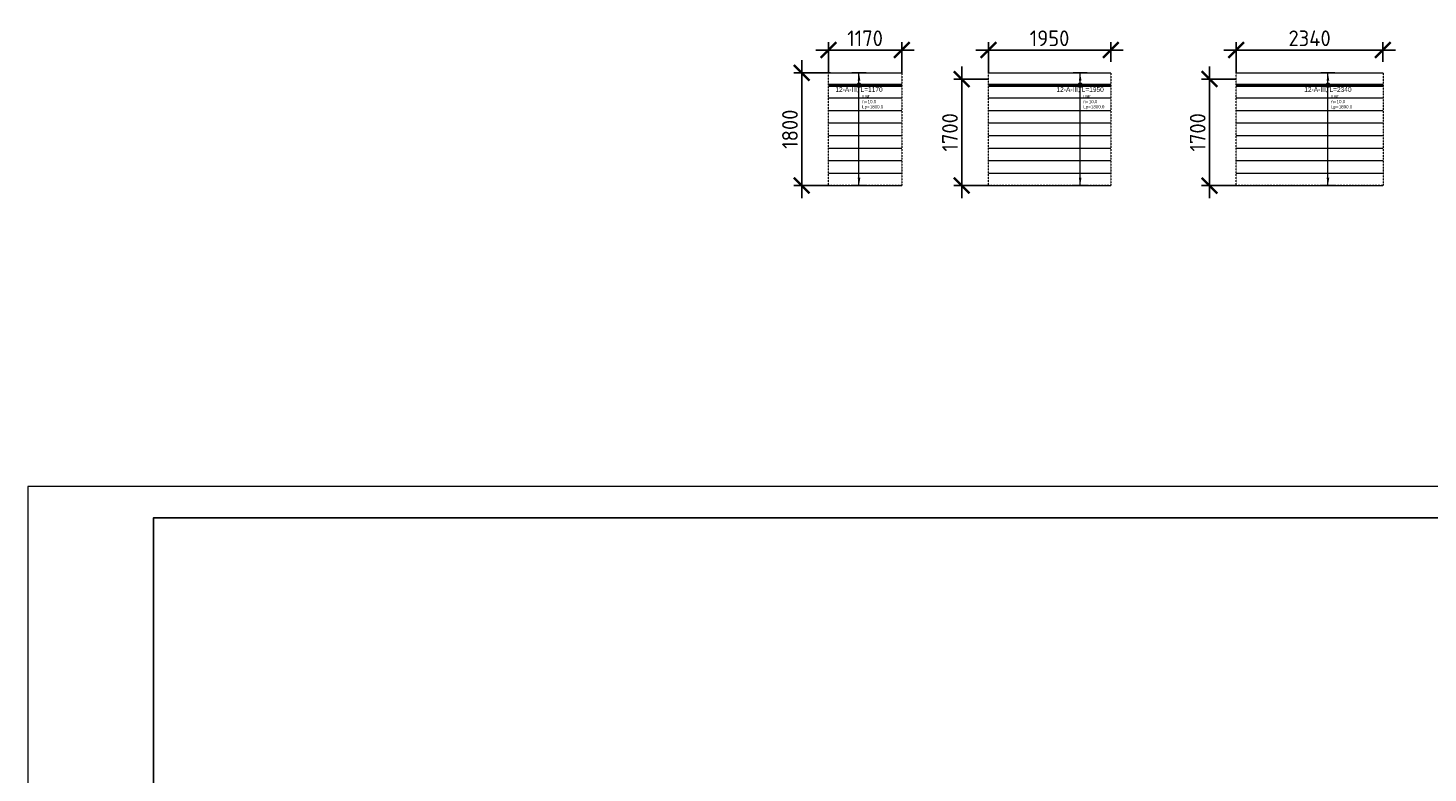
# Model space of a CAD drawing. Header units: millimetres. Extents: x -56135 to 1694203, y -446411 to -23139.
# Tile 91 of 256: x 562595 to 584916, y -102831 to -90949. Entities that reach past the tile are written whole.
import ezdxf
from ezdxf.enums import TextEntityAlignment as Align

# ---------------------------------------------------------------- set-up
doc = ezdxf.new("R2010")
doc.units = ezdxf.units.MM
doc.set_wipeout_variables(frame=1)
doc.linetypes.add('01 Штриховая _4 мм_', pattern=[6, 3.5, -2.5])
doc.linetypes.add('GOST2.303 4', pattern=[7, 5, -2, 0])
for name, color, linetype, lineweight in [('АрмСтер', 2, 'Continuous', 50), ('контур распр. стерхней', 2, 'GOST2.303 4', 20), ('РАЗМЕРЫ', 1, 'Continuous', 9), ('ТОНКИЕ', 7, 'Continuous', 9)]:
    doc.layers.add(name, color=color, linetype=linetype, lineweight=lineweight)
doc.layers.add('АрмСтер_атрибуты', color=2, linetype='Continuous', lineweight=0, plot=False)
doc.layers.add('АрмСтер_невид', color=8, linetype='Continuous', lineweight=0, plot=False)
doc.layers.add('ТОЛСТЫЕ_ОСНОВНЫЕ', color=6, linetype='Continuous')
doc.styles.add('GOST-2.304_Type-B', font='GOST_Common.ttf')
doc.styles.get("Standard").update_dxf_attribs({"font": 'arial.ttf'})
doc.styles.add('Аннотативный', font='arial.ttf')
doc.dimstyles.new('СПДС', dxfattribs={"dimscale": 100, "dimtxt": 2.5, "dimasz": 2.5, "dimexe": 1.25, "dimexo": 0, "dimtad": 1, "dimdec": 0, "dimtxsty": 'GOST-2.304_Type-B', "dimblk": 'ARCHTICK', "dimcen": 2.5, "dimdle": 2, "dimadec": 0, "dimazin": 2, "dimtfac": 0.75, "dimtdec": 0, "dimtmove": 1, "dimatfit": 3, "dimfxl": 1, "dimtolj": 1, "dimarcsym": 1})

# ---------------------------------------------------------------- blocks, each defined once
blk = doc.blocks.new('*U73')
at = {"layer": 'АрмСтер_невид', "ltscale": 100}
for p, q in [((-1463, 200), (877, 200)), ((-1463, -200), (877, -200)), ((-1463, -400), (877, -400)), ((-1463, -600), (877, -600)), ((-1463, -800), (877, -800)), ((-1463, -1000), (877, -1000)), ((-1463, -1200), (877, -1200)), ((-1463, -1400), (877, -1400)), ((-1463, -1600), (877, -1600))]:
    blk.add_line(p, q, dxfattribs=at)
at = {"layer": 'РАЗМЕРЫ'}
for p, q in [((112, 200), (-112, 200)), ((112, -1600), (-112, -1600))]:
    blk.add_line(p, q, dxfattribs=at)
at = {"layer": 'РАЗМЕРЫ', "ltscale": 15}
blk.add_line((0, -1600), (0, 200), dxfattribs=at)
at = {"layer": 'РАЗМЕРЫ'}
for points in [[(0, 200), (21, 75), (-21, 75)], [(0, -1600), (21, -1475), (-21, -1475)]]:
    blk.add_solid(points, dxfattribs=at)
at = {"layer": 'АрмСтер_атрибуты', "color": 215, "ltscale": 15, "style": 'Аннотативный'}
for s, p in [('шаг', (51, -194)), ('Lр=', (50, -368)), ('n=', (51, -285))]:
    blk.add_text(s, height=50, dxfattribs=at).set_placement(p)
at = {"layer": 'АрмСтер_атрибуты', "color": 215, "style": 'Аннотативный'}
for tag, p, flags in [('ШАГ', (191, -194), 10), ('КОЛ', (138, -285), 8), ('ШИРИНА', (173, -368), 8)]:
    blk.add_attdef(tag, p, '', height=50, dxfattribs=dict(at, flags=flags))
at = {"layer": 'АрмСтер_атрибуты', "flags": 9}
for tag, p in [('ОБОЗНАЧЕНИЕ', (-1034, -1124)), ('МАССА', (-1034, -1010))]:
    blk.add_attdef(tag, p, '', height=75, dxfattribs=at)
at = {"linetype": 'Continuous', "lineweight": 0}
blk.add_wipeout([(35, 0), (28, 21), (11, 33), (-11, 33), (-28, 21), (-35, 0), (-28, -21), (-11, -33), (11, -33), (28, -21)], dxfattribs=at)
at = {"color": 0, "linetype": 'ByBlock', "lineweight": -2, "ltscale": 100}
blk.add_line((-1463, 0), (877, 0), dxfattribs=at)
at = {"layer": 'АрмСтер_невид', "ltscale": 100}
blk.add_line((-1463, 0), (877, 0), dxfattribs=at)
at = {"layer": 'РАЗМЕРЫ'}
blk.add_circle((0, 0), 35, dxfattribs=at)
at = {"layer": 'АрмСтер_атрибуты', "style": 'Аннотативный', "flags": 8}
blk.add_attdef('ПОЗ', (110, 30), '', height=75, dxfattribs=at)
blk.add_attdef('НАИМЕНОВАНИЕ', text='', height=75, dxfattribs=at).set_placement((0, -29), align=Align.TOP_CENTER)
blk = doc.blocks.new('_ArchTick')
at = {"color": 0, "linetype": 'ByBlock', "const_width": 0.15}
blk.add_lwpolyline([(-0.5, -0.5), (0.5, 0.5)], dxfattribs=at)
blk = doc.blocks.new('*D78')
at = {"layer": 'DEFPOINTS', "color": 0, "transparency": 16777216}
for p in [(581858, -91300), (584198, -91490), (581858, -91663)]:
    blk.add_point(p, dxfattribs=at)
at = {"layer": 'РАЗМЕРЫ', "color": 0, "lineweight": -2, "transparency": 16777216}
for p, q in [((581858, -91663), (581858, -91175)), ((584198, -91490), (584198, -91175)), ((584398, -91300), (581658, -91300))]:
    blk.add_line(p, q, dxfattribs=at)
at = {"layer": 'РАЗМЕРЫ', "color": 0, "lineweight": -2, "transparency": 16777216, "xscale": 250, "yscale": 250, "zscale": 250, "rotation": 180}
blk.add_blockref('_ArchTick', (581858, -91300), dxfattribs=at)
at = {"layer": 'РАЗМЕРЫ', "color": 0, "lineweight": -2, "transparency": 16777216, "xscale": 250, "yscale": 250, "zscale": 250}
blk.add_blockref('_ArchTick', (584198, -91300), dxfattribs=at)
at = {"layer": 'РАЗМЕРЫ', "color": 0, "transparency": 16777216, "insert": (583028, -91113), "char_height": 250, "attachment_point": 5, "style": 'GOST-2.304_Type-B'}
blk.add_mtext('\\A1;2340', dxfattribs=at)
blk = doc.blocks.new('*D79')
at = {"layer": 'DEFPOINTS', "color": 0, "transparency": 16777216}
for p in [(581858, -91763), (581432, -93463), (581858, -93463)]:
    blk.add_point(p, dxfattribs=at)
at = {"layer": 'РАЗМЕРЫ', "color": 0, "lineweight": -2, "transparency": 16777216}
for p, q in [((581432, -91563), (581432, -93663)), ((581858, -91763), (581307, -91763)), ((581858, -93463), (581307, -93463))]:
    blk.add_line(p, q, dxfattribs=at)
at = {"layer": 'РАЗМЕРЫ', "color": 0, "lineweight": -2, "transparency": 16777216, "xscale": 250, "yscale": 250, "zscale": 250}
for p, rotation in [((581432, -91763), 90), ((581432, -93463), 270)]:
    blk.add_blockref('_ArchTick', p, dxfattribs=dict(at, rotation=rotation))
at = {"layer": 'РАЗМЕРЫ', "color": 0, "transparency": 16777216, "insert": (581244, -92613), "char_height": 250, "attachment_point": 5, "rotation": 90, "style": 'GOST-2.304_Type-B'}
blk.add_mtext('\\A1;1700', dxfattribs=at)
blk = doc.blocks.new('*U65')
at = {"layer": 'АрмСтер_невид', "ltscale": 100}
for p, q in [((-1463, 200), (487, 200)), ((-1463, -200), (487, -200)), ((-1463, -400), (487, -400)), ((-1463, -600), (487, -600)), ((-1463, -800), (487, -800)), ((-1463, -1000), (487, -1000)), ((-1463, -1200), (487, -1200)), ((-1463, -1400), (487, -1400)), ((-1463, -1600), (487, -1600))]:
    blk.add_line(p, q, dxfattribs=at)
at = {"layer": 'РАЗМЕРЫ'}
for p, q in [((112, 200), (-112, 200)), ((112, -1600), (-112, -1600))]:
    blk.add_line(p, q, dxfattribs=at)
at = {"layer": 'РАЗМЕРЫ', "ltscale": 15}
blk.add_line((0, -1600), (0, 200), dxfattribs=at)
at = {"layer": 'РАЗМЕРЫ'}
for points in [[(0, 200), (21, 75), (-21, 75)], [(0, -1600), (21, -1475), (-21, -1475)]]:
    blk.add_solid(points, dxfattribs=at)
at = {"layer": 'АрмСтер_атрибуты', "color": 215, "ltscale": 15, "style": 'Аннотативный'}
for s, p in [('шаг', (51, -194)), ('Lр=', (50, -368)), ('n=', (51, -285))]:
    blk.add_text(s, height=50, dxfattribs=at).set_placement(p)
at = {"layer": 'АрмСтер_атрибуты', "color": 215, "style": 'Аннотативный'}
for tag, p, flags in [('ШАГ', (191, -194), 10), ('КОЛ', (138, -285), 8), ('ШИРИНА', (173, -368), 8)]:
    blk.add_attdef(tag, p, '', height=50, dxfattribs=dict(at, flags=flags))
at = {"layer": 'АрмСтер_атрибуты', "flags": 9}
for tag, p in [('ОБОЗНАЧЕНИЕ', (-1034, -1124)), ('МАССА', (-1034, -1010))]:
    blk.add_attdef(tag, p, '', height=75, dxfattribs=at)
at = {"linetype": 'Continuous', "lineweight": 0}
blk.add_wipeout([(35, 0), (28, 21), (11, 33), (-11, 33), (-28, 21), (-35, 0), (-28, -21), (-11, -33), (11, -33), (28, -21)], dxfattribs=at)
at = {"color": 0, "linetype": 'ByBlock', "lineweight": -2, "ltscale": 100}
blk.add_line((-1463, 0), (487, 0), dxfattribs=at)
at = {"layer": 'АрмСтер_невид', "ltscale": 100}
blk.add_line((-1463, 0), (487, 0), dxfattribs=at)
at = {"layer": 'РАЗМЕРЫ'}
blk.add_circle((0, 0), 35, dxfattribs=at)
at = {"layer": 'АрмСтер_атрибуты', "style": 'Аннотативный', "flags": 8}
blk.add_attdef('ПОЗ', (110, 30), '', height=75, dxfattribs=at)
blk.add_attdef('НАИМЕНОВАНИЕ', text='', height=75, dxfattribs=at).set_placement((0, -29), align=Align.TOP_CENTER)
blk = doc.blocks.new('*D80')
at = {"layer": 'DEFPOINTS', "color": 0, "transparency": 16777216}
for p in [(577907, -91300), (579858, -91490), (577907, -91663)]:
    blk.add_point(p, dxfattribs=at)
at = {"layer": 'РАЗМЕРЫ', "color": 0, "lineweight": -2, "transparency": 16777216}
for p, q in [((577907, -91663), (577907, -91175)), ((579858, -91490), (579858, -91175)), ((580058, -91300), (577707, -91300))]:
    blk.add_line(p, q, dxfattribs=at)
at = {"layer": 'РАЗМЕРЫ', "color": 0, "lineweight": -2, "transparency": 16777216, "xscale": 250, "yscale": 250, "zscale": 250, "rotation": 180}
blk.add_blockref('_ArchTick', (577907, -91300), dxfattribs=at)
at = {"layer": 'РАЗМЕРЫ', "color": 0, "lineweight": -2, "transparency": 16777216, "xscale": 250, "yscale": 250, "zscale": 250}
blk.add_blockref('_ArchTick', (579858, -91300), dxfattribs=at)
at = {"layer": 'РАЗМЕРЫ', "color": 0, "transparency": 16777216, "insert": (578882, -91113), "char_height": 250, "attachment_point": 5, "style": 'GOST-2.304_Type-B'}
blk.add_mtext('\\A1;1950', dxfattribs=at)
blk = doc.blocks.new('*D81')
at = {"layer": 'DEFPOINTS', "color": 0, "transparency": 16777216}
for p in [(577907, -91763), (577481, -93463), (577907, -93463)]:
    blk.add_point(p, dxfattribs=at)
at = {"layer": 'РАЗМЕРЫ', "color": 0, "lineweight": -2, "transparency": 16777216}
for p, q in [((577481, -91563), (577481, -93663)), ((577907, -91763), (577356, -91763)), ((577907, -93463), (577356, -93463))]:
    blk.add_line(p, q, dxfattribs=at)
at = {"layer": 'РАЗМЕРЫ', "color": 0, "lineweight": -2, "transparency": 16777216, "xscale": 250, "yscale": 250, "zscale": 250}
for p, rotation in [((577481, -91763), 90), ((577481, -93463), 270)]:
    blk.add_blockref('_ArchTick', p, dxfattribs=dict(at, rotation=rotation))
at = {"layer": 'РАЗМЕРЫ', "color": 0, "transparency": 16777216, "insert": (577294, -92613), "char_height": 250, "attachment_point": 5, "rotation": 90, "style": 'GOST-2.304_Type-B'}
blk.add_mtext('\\A1;1700', dxfattribs=at)
blk = doc.blocks.new('*U66')
at = {"layer": 'АрмСтер_невид', "ltscale": 100}
for p, q in [((-488, 200), (682, 200)), ((-488, -200), (682, -200)), ((-488, -400), (682, -400)), ((-488, -600), (682, -600)), ((-488, -800), (682, -800)), ((-488, -1000), (682, -1000)), ((-488, -1200), (682, -1200)), ((-488, -1400), (682, -1400)), ((-488, -1600), (682, -1600))]:
    blk.add_line(p, q, dxfattribs=at)
at = {"layer": 'РАЗМЕРЫ'}
for p, q in [((112, 200), (-112, 200)), ((112, -1600), (-112, -1600))]:
    blk.add_line(p, q, dxfattribs=at)
at = {"layer": 'РАЗМЕРЫ', "ltscale": 15}
blk.add_line((0, -1600), (0, 200), dxfattribs=at)
at = {"layer": 'РАЗМЕРЫ'}
for points in [[(0, 200), (21, 75), (-21, 75)], [(0, -1600), (21, -1475), (-21, -1475)]]:
    blk.add_solid(points, dxfattribs=at)
at = {"layer": 'АрмСтер_атрибуты', "color": 215, "ltscale": 15, "style": 'Аннотативный'}
for s, p in [('шаг', (51, -194)), ('Lр=', (50, -368)), ('n=', (51, -285))]:
    blk.add_text(s, height=50, dxfattribs=at).set_placement(p)
at = {"layer": 'АрмСтер_атрибуты', "color": 215, "style": 'Аннотативный'}
for tag, p, flags in [('ШАГ', (191, -194), 10), ('КОЛ', (138, -285), 8), ('ШИРИНА', (173, -368), 8)]:
    blk.add_attdef(tag, p, '', height=50, dxfattribs=dict(at, flags=flags))
at = {"layer": 'АрмСтер_атрибуты', "flags": 9}
for tag, p in [('ОБОЗНАЧЕНИЕ', (-1034, -1124)), ('МАССА', (-1034, -1010))]:
    blk.add_attdef(tag, p, '', height=75, dxfattribs=at)
at = {"linetype": 'Continuous', "lineweight": 0}
blk.add_wipeout([(35, 0), (28, 21), (11, 33), (-11, 33), (-28, 21), (-35, 0), (-28, -21), (-11, -33), (11, -33), (28, -21)], dxfattribs=at)
at = {"color": 0, "linetype": 'ByBlock', "lineweight": -2, "ltscale": 100}
blk.add_line((-488, 0), (682, 0), dxfattribs=at)
at = {"layer": 'АрмСтер_невид', "ltscale": 100}
blk.add_line((-488, 0), (682, 0), dxfattribs=at)
at = {"layer": 'РАЗМЕРЫ'}
blk.add_circle((0, 0), 35, dxfattribs=at)
at = {"layer": 'АрмСтер_атрибуты', "style": 'Аннотативный', "flags": 8}
blk.add_attdef('ПОЗ', (110, 30), '', height=75, dxfattribs=at)
blk.add_attdef('НАИМЕНОВАНИЕ', text='', height=75, dxfattribs=at).set_placement((0, -29), align=Align.TOP_CENTER)
blk = doc.blocks.new('*D76')
at = {"layer": 'DEFPOINTS', "color": 0, "transparency": 16777216}
for p in [(575356, -91300), (575356, -91663), (576526, -91663)]:
    blk.add_point(p, dxfattribs=at)
at = {"layer": 'РАЗМЕРЫ', "color": 0, "lineweight": -2, "transparency": 16777216}
for p, q in [((575356, -91663), (575356, -91175)), ((576526, -91663), (576526, -91175)), ((576726, -91300), (575156, -91300))]:
    blk.add_line(p, q, dxfattribs=at)
at = {"layer": 'РАЗМЕРЫ', "color": 0, "lineweight": -2, "transparency": 16777216, "xscale": 250, "yscale": 250, "zscale": 250, "rotation": 180}
blk.add_blockref('_ArchTick', (575356, -91300), dxfattribs=at)
at = {"layer": 'РАЗМЕРЫ', "color": 0, "lineweight": -2, "transparency": 16777216, "xscale": 250, "yscale": 250, "zscale": 250}
blk.add_blockref('_ArchTick', (576526, -91300), dxfattribs=at)
at = {"layer": 'РАЗМЕРЫ', "color": 0, "transparency": 16777216, "insert": (575941, -91113), "char_height": 250, "attachment_point": 5, "style": 'GOST-2.304_Type-B'}
blk.add_mtext('\\A1;1170', dxfattribs=at)
blk = doc.blocks.new('*D82')
at = {"layer": 'DEFPOINTS', "color": 0, "transparency": 16777216}
for p in [(575392, -91663), (574930, -93463), (575356, -93463)]:
    blk.add_point(p, dxfattribs=at)
at = {"layer": 'РАЗМЕРЫ', "color": 0, "lineweight": -2, "transparency": 16777216}
for p, q in [((574930, -91463), (574930, -93663)), ((575392, -91663), (574805, -91663)), ((575356, -93463), (574805, -93463))]:
    blk.add_line(p, q, dxfattribs=at)
at = {"layer": 'РАЗМЕРЫ', "color": 0, "lineweight": -2, "transparency": 16777216, "xscale": 250, "yscale": 250, "zscale": 250}
for p, rotation in [((574930, -91663), 90), ((574930, -93463), 270)]:
    blk.add_blockref('_ArchTick', p, dxfattribs=dict(at, rotation=rotation))
at = {"layer": 'РАЗМЕРЫ', "color": 0, "transparency": 16777216, "insert": (574743, -92563), "char_height": 250, "attachment_point": 5, "rotation": 90, "style": 'GOST-2.304_Type-B'}
blk.add_mtext('\\A1;1800', dxfattribs=at)
blk = doc.blocks.new('*U43')
at = {"layer": 'ТОЛСТЫЕ_ОСНОВНЫЕ', "color": 6}
blk.add_lwpolyline([(20, 5), (886, 5), (886, 415), (20, 415)], close=True, dxfattribs=at)
at = {"layer": 'ТОНКИЕ'}
blk.add_lwpolyline([(0, 0), (891, 0), (891, 420), (0, 420)], close=True, dxfattribs=at)

msp = doc.modelspace()

# ---------------------------------------------------------------- linework, layer by layer
at = {"layer": 'контур распр. стерхней', "linetype": '01 Штриховая _4 мм_'}
for points in [[(576526.3, -93463), (575356.4, -93463), (575356.4, -91663), (576526.3, -91663)], [(579857.3, -93463), (577907.3, -93463), (577907.3, -91663), (579857.3, -91663)], [(584202.2, -93463), (581857.7, -93463), (581857.7, -91663), (584202.3, -91663)]]:
    msp.add_lwpolyline(points, close=True, dxfattribs=at)

# ---------------------------------------------------------------- block references
at = {"xscale": 100, "yscale": 100, "zscale": 100}
msp.add_blockref('*U43', (562594.8, -140263.7), dxfattribs=at)

# ---------------------------------------------------------------- next in the draw order: block references
at = {"layer": 'АрмСтер', "ltscale": 15}
ref = msp.add_blockref('*U66', (575843.9, -91863), dxfattribs=at)
ref.add_attrib('НАИМЕНОВАНИЕ', '12-A-III, L=1170', dxfattribs={"layer": 'АрмСтер_атрибуты', "height": 75, "style": 'Аннотативный', "flags": 8}).set_placement((575843.9, -91892.3), align=Align.TOP_CENTER)
ref.add_attrib('КОЛ', '10.0', (575981.9, -92148.1), dxfattribs={"layer": 'АрмСтер_атрибуты', "color": 215, "height": 50, "style": 'Аннотативный', "flags": 8})
ref.add_attrib('ШИРИНА', '1800.0', (576016.7, -92230.8), dxfattribs={"layer": 'АрмСтер_атрибуты', "color": 215, "height": 50, "style": 'Аннотативный', "flags": 8})
ref = msp.add_blockref('*U65', (579369.8, -91863), dxfattribs=at)
ref.add_attrib('НАИМЕНОВАНИЕ', '12-A-III, L=1950', dxfattribs={"layer": 'АрмСтер_атрибуты', "height": 75, "style": 'Аннотативный', "flags": 8}).set_placement((579369.8, -91892.3), align=Align.TOP_CENTER)
ref.add_attrib('КОЛ', '10.0', (579507.9, -92148.1), dxfattribs={"layer": 'АрмСтер_атрибуты', "color": 215, "height": 50, "style": 'Аннотативный', "flags": 8})
ref.add_attrib('ШИРИНА', '1800.0', (579542.7, -92230.8), dxfattribs={"layer": 'АрмСтер_атрибуты', "color": 215, "height": 50, "style": 'Аннотативный', "flags": 8})
ref = msp.add_blockref('*U73', (583320.2, -91863), dxfattribs=at)
ref.add_attrib('НАИМЕНОВАНИЕ', '12-A-III, L=2340', dxfattribs={"layer": 'АрмСтер_атрибуты', "height": 75, "style": 'Аннотативный', "flags": 8}).set_placement((583320.2, -91892.3), align=Align.TOP_CENTER)
ref.add_attrib('КОЛ', '10.0', (583458.2, -92148.1), dxfattribs={"layer": 'АрмСтер_атрибуты', "color": 215, "height": 50, "style": 'Аннотативный', "flags": 8})
ref.add_attrib('ШИРИНА', '1800.0', (583493.1, -92230.8), dxfattribs={"layer": 'АрмСтер_атрибуты', "color": 215, "height": 50, "style": 'Аннотативный', "flags": 8})

# ---------------------------------------------------------------- next in the draw order: dimensions: what is measured, and where the dimension line sits
at = {"layer": 'РАЗМЕРЫ'}
for base, p1, p2, picture, middle in [((575356.4, -91300.4), (576526.3, -91663), (575356.4, -91663), '*D76', (575941.4, -91112.9)), ((577907.3, -91300.4), (579857.6, -91490.3), (577907.3, -91663), '*D80', (578882.4, -91112.9)), ((581857.7, -91300.4), (584198, -91490.3), (581857.7, -91663), '*D78', (583027.8, -91112.9))]:
    dim = msp.add_linear_dim(base=base, p1=p1, p2=p2, dimstyle='СПДС', dxfattribs=at)
    dim.commit()
    dim.dimension.update_dxf_attribs({"geometry": picture, "text_midpoint": middle})
for base, p1, p2, picture, middle in [((574930.3, -93463), (575391.9, -91663), (575356.4, -93463), '*D82', (574742.8, -92563)), ((577481.3, -93463), (577907.3, -91762.8), (577907.3, -93463), '*D81', (577293.8, -92612.9)), ((581431.7, -93463), (581857.7, -91762.8), (581857.7, -93463), '*D79', (581244.2, -92612.9))]:
    dim = msp.add_linear_dim(base=base, p1=p1, p2=p2, angle=90, dimstyle='СПДС', dxfattribs=at)
    dim.commit()
    dim.dimension.update_dxf_attribs({"geometry": picture, "text_midpoint": middle})

doc.saveas('drawing.dxf')
